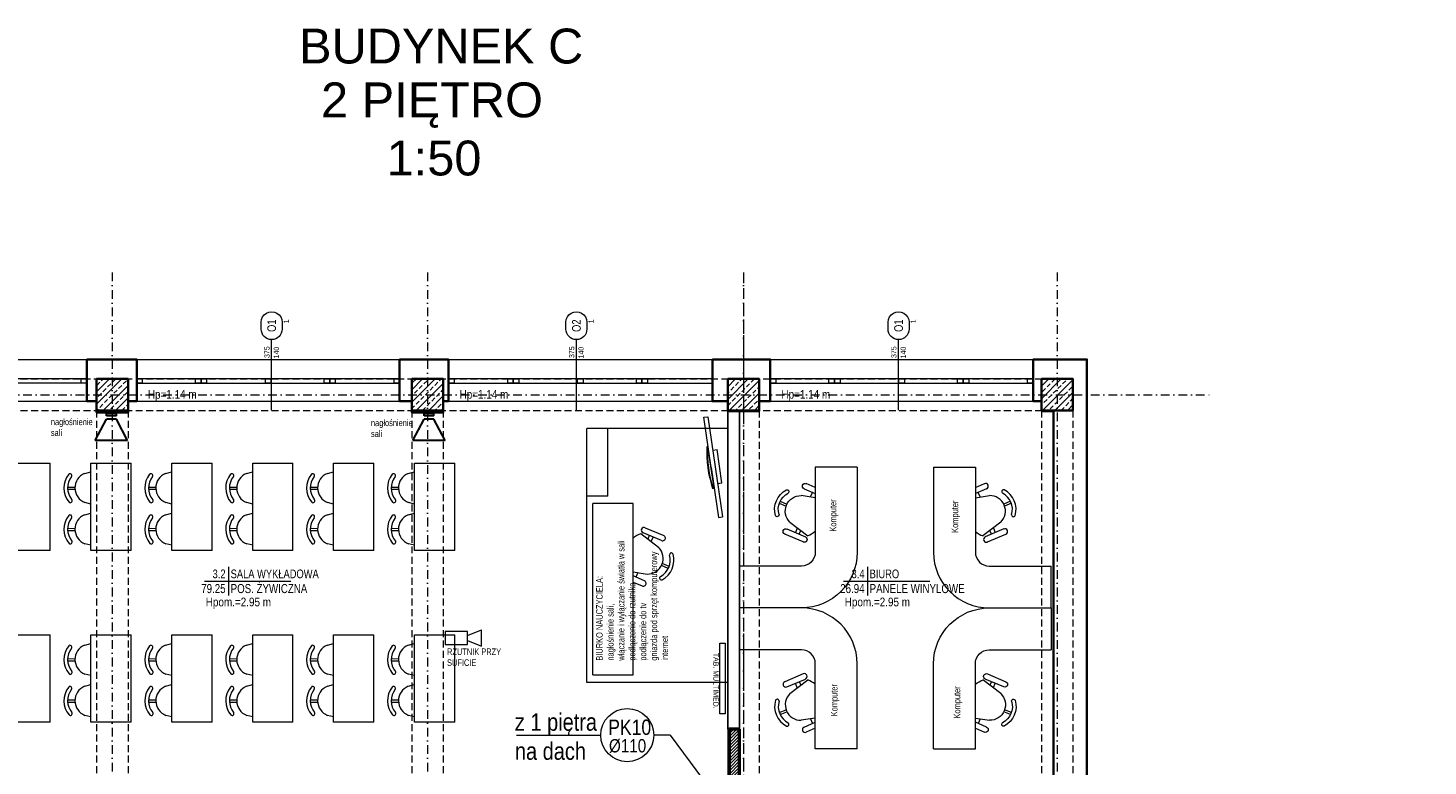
# Model space of a CAD drawing. Header units: millimetres. Extents: x -96593 to 66336, y -23969 to 7139.
# Tile 16 of 256: x -89832 to -87825, y -16272 to -15213. Entities that reach past the tile are written whole.
import ezdxf
from ezdxf.enums import TextEntityAlignment as Align

# ---------------------------------------------------------------- set-up
doc = ezdxf.new("R2010")
doc.units = ezdxf.units.MM
for name, pattern in [('DASHDOT', [1, 0.5, -0.25, 0, -0.25]), ('DASHED', [0.75, 0.5, -0.25]), ('DASHEDX2', [1.5, 1, -0.5])]:
    doc.linetypes.add(name, pattern=pattern)
for name, color, linetype, lineweight in [('!MARIUSZ', 220, 'Continuous', 35), ('BA_met', 7, 'Continuous', 18), ('BA_sym', 7, 'Continuous', 18), ('BA_txc', 1, 'Continuous', 18), ('BA_txs', 2, 'Continuous', 18), ('MM_KS_OPISY', 7, 'Continuous', 9), ('mm_WENT_graw', 200, 'Continuous', 15), ('PG_KONSTRUKCJA', 5, 'Continuous', 35), ('PG_OKNA', 7, 'Continuous', 18), ('PG_OSIE', 1, 'DASHDOT', 18), ('PG_PARAPETY_WEWN.', 2, 'Continuous', 18), ('PG_PARAPETY_ZEWN.', 1, 'Continuous', 18), ('PG_PODCIĄGI', 1, 'DASHED', 18), ('PG_PRZERYWANE_ŚREDNIE', 1, 'DASHEDX2', 18), ('PG_SZRAF', 1, 'Continuous', 18), ('PG_WIDOKOWE_CIENKIE', 1, 'Continuous', 18), ('PG_WYMIARY', 1, 'Continuous', 18), ('PG_WYPOSAŻENIE', 1, 'Continuous', 18), ('PG_ŚCIANY_DZIAŁOWE', 3, 'Continuous', 18), ('PG_ŚCIANY_SŁUPY', 4, 'Continuous', 35), ('WYPOSAŻENIE GARAŻU', 253, 'Continuous', 5)]:
    doc.layers.add(name, color=color, linetype=linetype, lineweight=lineweight)
doc.layers.add('BA_pom', color=6, linetype='Continuous', lineweight=18, plot=False)
doc.layers.add('PG_POMOCNICZNE', color=6, linetype='Continuous', lineweight=18, plot=False)
doc.styles.add('BIKTC', font='bikromsw.shx', dxfattribs={"width": 0.8})
doc.styles.add('BIKTS', font='bikromsw.shx', dxfattribs={"width": 0.85})
doc.styles.add('ROMANS', font='bikromsw.shx', dxfattribs={"width": 0.8})
doc.styles.get("Standard").update_dxf_attribs({"font": 'arial.ttf'})

# ---------------------------------------------------------------- blocks, each defined once
blk = doc.blocks.new('A$C652F0D4A')
at = {"layer": 'PG_SZRAF'}
h = blk.add_hatch(dxfattribs=at)
h.set_pattern_fill('ANSI33', color=256, scale=2)
h.set_pattern_definition([(45, (-7030.048, -4118.865), (-8.980256, 8.980256), []), (45, (-7021.067, -4118.865), (-8.980256, 8.980256), [6.35, -3.175])])
h.paths.add_polyline_path([(-45, 45), (0, 45), (0, 0), (-45, 0)])
at = {"layer": 'PG_KONSTRUKCJA'}
blk.add_lwpolyline([(-45, 45), (0, 45), (0, 0), (-45, 0), (-45, 45)], dxfattribs=at)
blk = doc.blocks.new('bikmet')
blk.add_line((0, 1.65), (0, -1.65))
at = {"style": 'ROMANS', "width": 0.8}
blk.add_attdef('NRPOM', text='', height=1, dxfattribs=at).set_placement((-0.33, 0.33), align=Align.RIGHT)
blk.add_attdef('NWAPOM', (0.25, 0.33), '', height=1, dxfattribs=at)
blk.add_attdef('PODLOGA', text='', height=1.04, dxfattribs=at).set_placement((0.25, -0.33), align=Align.TOP_LEFT)
blk = doc.blocks.new('symdrz')
blk.add_lwpolyline([(-10, -30, -1), (-10, 30), (10, 30, -1), (10, -30)], format="xyb", close=True)
at = {"style": 'BIKTS', "width": 0.8}
blk.add_attdef('SYMDRZ', text='', height=25, dxfattribs=at).set_placement((0, 0), align=Align.MIDDLE)
blk.add_attdef('SZERDRZ', text='', height=25, dxfattribs=at).set_placement((77.1, 8.8), align=Align.CENTER)
blk.add_attdef('WYSDRZ', text='', height=25, dxfattribs=at).set_placement((77.1, -9.5), align=Align.TOP_CENTER)
blk = doc.blocks.new('A$C5d8eeb17')
at = {"layer": 'PG_WYPOSAŻENIE', "color": 251, "true_color": 0x636466}
for p, q in [((38.7, 0), (38.7, 125)), ((38.7, 125), (96.5, 125)), ((96.5, 0), (96.5, 125)), ((29.8, 110.3), (38.7, 112.7)), ((5.3, 90.8), (15.9, 90.9)), ((5.4, 87.7), (15.9, 87.8)), ((38.7, 66.6), (30.2, 68.7)), ((29.8, 51.2), (38.7, 53.6)), ((5.3, 31.7), (15.9, 31.8)), ((5.4, 28.6), (15.9, 28.7)), ((38.7, 7.5), (30.2, 9.6)), ((96.5, 0), (38.7, 0))]:
    blk.add_line(p, q, dxfattribs=at)
for centre, radius, start, end in [((31.8, 89.5), 31.8, 141.4442, 219.6752), ((31.8, 89.5), 26.5, 141.4442, 219.6752), ((8.8, 107.4), 2.68, 328.6779, 134.2106), ((38.2, 89.6), 22.4, 112.1553, 248.9642), ((9.2, 71.2), 2.68, 226.9089, 32.4416), ((31.8, 30.4), 31.8, 141.4442, 219.6752), ((31.8, 30.4), 26.5, 141.4442, 219.6752), ((8.8, 48.3), 2.68, 328.6779, 134.2106), ((38.2, 30.5), 22.4, 112.1553, 248.9642), ((9.2, 12.1), 2.68, 226.9089, 32.4416)]:
    blk.add_arc(centre, radius, start, end, dxfattribs=at)
blk = doc.blocks.new('A$C4664abdc')
at = {"layer": 'PG_WYPOSAŻENIE', "color": 251, "true_color": 0x636466}
for p, q in [((0, 0), (0, 245.8)), ((57.8, 245.8), (0, 245.8)), ((57.8, 0), (57.8, 245.8)), ((94.2, 183), (68.7, 202.5)), ((98.5, 192.6), (72, 203.9)), ((75.1, 211.2), (101.6, 200)), ((80.8, 200.1), (78.6, 194.9)), ((83.5, 191.2), (86.3, 197.8)), ((57.8, 147.8), (77.9, 144.7)), ((57.8, 145.8), (58.5, 147.7)), ((73.9, 135), (57.8, 141.9)), ((64.6, 146.7), (61.8, 140.2)), ((108.1, 152.8), (98.4, 156.9)), ((109.3, 155.6), (99.6, 159.8)), ((57.8, 133.2), (70.8, 127.6)), ((0, 0), (57.8, 0))]:
    blk.add_line(p, q, dxfattribs=at)
for centre, radius, start, end in [((82.7, 165.3), 39.8, 110.6531, 128.8755), ((73.5, 207.5), 4, 66.9416, 246.9416), ((78.5, 167.1), 22.4, 268.5371, 45.346), ((100, 196.3), 4, 246.9416, 66.9416), ((84.4, 164.6), 26.5, 297.8261, 16.0571), ((84.4, 164.6), 31.8, 297.8261, 16.0571), ((112.5, 172.3), 2.68, 23.2907, 188.8234), ((98.3, 138.9), 2.68, 125.0597, 290.5924), ((72.4, 131.3), 4, 246.9416, 66.9416)]:
    blk.add_arc(centre, radius, start, end, dxfattribs=at)
blk = doc.blocks.new('A$Cb13e7735')
at = {"layer": 'WYPOSAŻENIE GARAŻU', "color": 1, "lineweight": 30}
for p, q in [((0, 38.5), (46.4, 38.5)), ((0, 38.5), (16.2, 8)), ((46.4, 38.5), (30.2, 8)), ((16.2, 8), (23.2, 8)), ((16.2, 3), (23.2, 3)), ((16.2, 3), (16.2, 0)), ((23.2, 8), (30.2, 8)), ((23.2, 3), (30.2, 3)), ((30.2, 3), (30.2, 0)), ((16.2, 0), (30.2, 0))]:
    blk.add_line(p, q, dxfattribs=at)
blk = doc.blocks.new('A$C181a6ef2')
at = {"layer": 'PG_WYPOSAŻENIE', "color": 251, "true_color": 0x636466}
for p, q in [((0, 202), (0, 80)), ((0, 202), (60, 202)), ((60, 202), (60, 80)), ((60, 172.6), (73.1, 178.2)), ((76.2, 170.8), (60, 163.9)), ((60, 158), (80.1, 161.1)), ((66.8, 159.1), (64, 165.6)), ((60, 160), (60.8, 158.1)), ((110.3, 153), (100.7, 148.9)), ((111.6, 150.1), (101.9, 146)), ((96.5, 122.8), (70.9, 103.3)), ((100.7, 113.2), (74.2, 101.9)), ((77.3, 94.6), (103.8, 105.8)), ((83.1, 105.7), (80.9, 110.9)), ((85.8, 114.6), (88.6, 108)), ((80, 60), (168.6, 60)), ((168.6, 0), (168.6, 60)), ((80, 0), (168.6, 0))]:
    blk.add_line(p, q, dxfattribs=at)
for centre, radius, start, end in [((74.6, 174.5), 4, 293.0584, 113.0584), ((80.7, 138.7), 22.4, 314.654, 91.4629), ((100.5, 166.8), 2.68, 69.4076, 234.9403), ((86.6, 141.2), 26.5, 343.9429, 62.1739), ((86.6, 141.2), 31.8, 343.9429, 62.1739), ((114.7, 133.5), 2.68, 171.1766, 336.7093), ((85, 140.5), 39.8, 231.1245, 249.3469), ((75.8, 98.2), 4, 113.0584, 293.0584), ((102.3, 109.5), 4, 293.0584, 113.0584), ((80, 80), 80, 180, 270), ((80, 80), 20, 180, 270)]:
    blk.add_arc(centre, radius, start, end, dxfattribs=at)
blk = doc.blocks.new('A$C370B491A')
at = {"layer": 'PG_WIDOKOWE_CIENKIE', "lineweight": 18}
h = blk.add_hatch(dxfattribs=at)
h.set_pattern_fill('LINE', color=252, angle=45)
h.set_pattern_definition([(45, (-9130.129, -1532.1088), (-2.245064, 2.245064), [])])
h.paths.add_polyline_path([(2209.9, 2129.8), (2194.9, 2129.8), (2194.9, 2039.8), (2209.9, 2039.8)])
at = {"layer": '!MARIUSZ', "color": 252, "lineweight": 5}
for p, q in [((2158.4, 2576.9), (2164.4, 2577.7)), ((2169, 2505.1), (2158.4, 2576.9)), ((2164.4, 2577.7), (2185.6, 2434.1)), ((2163, 2534.7), (2163.8, 2534.9)), ((2164.6, 2535), (2163.8, 2534.9)), ((2173.4, 2475.1), (2164.6, 2535)), ((2171.4, 2529.9), (2177.6, 2530.8)), ((2184.6, 2482.9), (2177.6, 2530.8)), ((2169, 2505.1), (2179.6, 2433.3)), ((2172, 2474.9), (2171.2, 2474.8)), ((2172, 2474.9), (2173.4, 2475.1)), ((2178.5, 2482), (2184.6, 2482.9)), ((2179.6, 2433.3), (2185.6, 2434.1))]:
    blk.add_line(p, q, dxfattribs=at)
for centre, start, end in [((2325.1, 2526.4), 177.0588, 198.5361), ((2325.9, 2526.5), 177.0625, 198.5323)]:
    blk.add_arc(centre, 162.3, start, end, dxfattribs=at)
at = {"layer": 'BA_met', "color": 252}
for points in [[(1442.6, 2341.9), (1566.4, 2341.9)], [(2358.9, 2341.9), (2482.7, 2341.9)]]:
    blk.add_lwpolyline(points, dxfattribs=at)
at = {"layer": 'BA_sym', "color": 252}
for p, q in [((1538.9, 2587.2), (1538.9, 2688.2)), ((1975.9, 2587.2), (1975.9, 2688.2)), ((2437.9, 2587.2), (2437.9, 2688.2))]:
    blk.add_line(p, q, dxfattribs=at)
at = {"layer": 'PG_OKNA', "color": 252}
for p, q in [((1273.9, 2631.8), (895.9, 2631.8)), ((1273.9, 2625.8), (895.9, 2625.8))]:
    blk.add_line(p, q, dxfattribs=at)
for points in [[(1265.9, 2631.8), (1273.9, 2631.8), (1273.9, 2625.8), (1265.9, 2625.8)], [(1345.4, 2631.8), (1353.4, 2631.8), (1353.4, 2625.8), (1345.4, 2625.8)], [(1429.6, 2631.8), (1437.6, 2631.8), (1437.6, 2625.8), (1429.6, 2625.8)], [(1437.6, 2631.8), (1445.6, 2631.8), (1445.6, 2625.8), (1437.6, 2625.8)], [(1529.9, 2631.8), (1537.9, 2631.8), (1537.9, 2625.8), (1529.9, 2625.8)], [(1614.1, 2631.8), (1622.1, 2631.8), (1622.1, 2625.8), (1614.1, 2625.8)], [(1622.1, 2631.8), (1630.1, 2631.8), (1630.1, 2625.8), (1622.1, 2625.8)], [(1714.4, 2631.8), (1722.4, 2631.8), (1722.4, 2625.8), (1714.4, 2625.8)], [(1792.4, 2631.8), (1800.4, 2631.8), (1800.4, 2625.8), (1792.4, 2625.8)], [(1877.4, 2631.8), (1885.4, 2631.8), (1885.4, 2625.8), (1877.4, 2625.8)], [(1885.4, 2631.8), (1893.4, 2631.8), (1893.4, 2625.8), (1885.4, 2625.8)], [(1977.6, 2631.8), (1985.6, 2631.8), (1985.6, 2625.8), (1977.6, 2625.8)], [(2061.9, 2631.8), (2069.9, 2631.8), (2069.9, 2625.8), (2061.9, 2625.8)], [(2069.9, 2631.8), (2077.9, 2631.8), (2077.9, 2625.8), (2069.9, 2625.8)], [(2253.9, 2631.8), (2261.9, 2631.8), (2261.9, 2625.8), (2253.9, 2625.8)], [(2338.1, 2631.8), (2346.1, 2631.8), (2346.1, 2625.8), (2338.1, 2625.8)], [(2346.1, 2631.8), (2354.1, 2631.8), (2354.1, 2625.8), (2346.1, 2625.8)], [(2438.4, 2631.8), (2446.4, 2631.8), (2446.4, 2625.8), (2438.4, 2625.8)], [(2522.6, 2631.8), (2530.6, 2631.8), (2530.6, 2625.8), (2522.6, 2625.8)], [(2530.6, 2631.8), (2538.6, 2631.8), (2538.6, 2625.8), (2530.6, 2625.8)], [(2622.9, 2631.8), (2630.9, 2631.8), (2630.9, 2625.8), (2622.9, 2625.8)]]:
    blk.add_lwpolyline(points, close=True, dxfattribs=at)
for points in [[(1345.4, 2631.8), (1345.4, 2625.8), (1722.4, 2625.8), (1722.4, 2631.8), (1345.4, 2631.8)], [(1792.4, 2631.8), (1792.4, 2625.8), (2170.9, 2625.8), (2170.9, 2631.8), (1792.4, 2631.8)], [(2253.9, 2631.8), (2253.9, 2625.8), (2630.9, 2625.8), (2630.9, 2631.8), (2253.9, 2631.8)]]:
    blk.add_lwpolyline(points, dxfattribs=at)
at = {"layer": 'PG_OSIE', "color": 252, "ltscale": 25}
for points in [[(1310.4, 2784.4), (1310.4, 0)], [(1762.4, 2784.4), (1762.4, 0)], [(2215.4, 2784.4), (2215.4, 0)], [(2665.4, 2784.4), (2665.4, 0)], [(605.2, 2609.3), (2885.5, 2609.3)]]:
    blk.add_lwpolyline(points, dxfattribs=at)
at = {"layer": 'PG_PARAPETY_WEWN.', "color": 252}
for points in [[(895.9, 2599.8), (1273.9, 2599.8)], [(1345.4, 2599.8), (1722.4, 2599.8)], [(1792.4, 2599.8), (2170.9, 2599.8)], [(2253.9, 2599.8), (2630.9, 2599.8)]]:
    blk.add_lwpolyline(points, dxfattribs=at)
at = {"layer": 'PG_PARAPETY_ZEWN.', "color": 252}
blk.add_lwpolyline([(895.9, 2659.8), (2630.9, 2659.8)], dxfattribs=at)
at = {"layer": 'PG_PODCIĄGI', "color": 252, "ltscale": 20}
for points in [[(833.9, 2631.8), (2687.9, 2631.8)], [(1287.9, 2631.8), (1287.9, 157.8)], [(1332.9, 2631.8), (1332.9, 157.8)], [(1739.9, 2631.8), (1739.9, 157.8)], [(1784.9, 2631.8), (1784.9, 157.8)], [(2192.9, 2631.8), (2192.9, 157.8)], [(2237.9, 2631.8), (2237.9, 157.8)], [(2642.9, 2631.8), (2642.9, 157.8)], [(2687.9, 2631.8), (2687.9, 157.8)], [(833.9, 2586.8), (2687.9, 2586.8)]]:
    blk.add_lwpolyline(points, dxfattribs=at)
at = {"layer": 'PG_POMOCNICZNE', "color": 252}
for points in [[(886.9, 2599.8), (1287.9, 2599.8), (1287.9, 2583.8), (1332.9, 2583.8), (1332.9, 2599.8), (1739.9, 2599.8), (1739.9, 2583.8), (1784.9, 2583.8), (1784.9, 2599.8), (2192.9, 2599.8), (2192.9, 2146.8), (2192.9, 1988.8), (2072.9, 1988.8), (1848.9, 1988.8), (1848.9, 2018.8), (1630.9, 2018.8), (1630.9, 1990.8), (1336.9, 1990.8), (1336.9, 2019.8), (1181.9, 2019.8)], [(895.9, 2599.8), (1273.9, 2599.8)], [(1332.9, 2599.8), (1739.9, 2599.8), (1739.9, 2583.8)], [(2237.9, 2599.8), (2642.9, 2599.8), (2642.9, 2585.8), (2659.9, 2585.8), (2659.9, 2012.8), (2642.9, 2012.8), (2642.9, 1988.8), (2382.9, 1988.8), (2382.9, 2014.8), (2209.9, 2014.8), (2209.9, 2585.8), (2237.9, 2585.8), (2237.9, 2599.8)]]:
    blk.add_lwpolyline(points, dxfattribs=at)
at = {"layer": 'PG_PRZERYWANE_ŚREDNIE', "color": 252, "lineweight": 15, "ltscale": 15}
blk.add_lwpolyline([(2215.4, 2784.4), (2215.4, 0)], dxfattribs=at)
at = {"layer": 'PG_WIDOKOWE_CIENKIE', "color": 252}
for p, q in [((1990.9, 2196.8), (1990.9, 2560.8)), ((2192.9, 2560.8), (1990.9, 2560.8)), ((2020.9, 2463.8), (2020.9, 2560.8)), ((2020.9, 2463.8), (1990.9, 2463.8)), ((2192.9, 2196.8), (1990.9, 2196.8))]:
    blk.add_line(p, q, dxfattribs=at)
at = {"layer": 'PG_WIDOKOWE_CIENKIE', "color": 252, "lineweight": 50}
blk.add_lwpolyline([(2209.9, 2129.8), (2194.9, 2129.8), (2194.9, 2039.8), (2209.9, 2039.8)], close=True, dxfattribs=at)
at = {"layer": 'PG_WYPOSAŻENIE', "color": 252}
for p, q in [((1819.7, 2264.1), (1839.9, 2272.2)), ((1839.9, 2248.6), (1839.9, 2272.2)), ((1819.7, 2256.6), (1839.9, 2248.6))]:
    blk.add_line(p, q, dxfattribs=at)
for points in [[(1787.7, 2251.3), (1819.7, 2251.3), (1819.7, 2269.5), (1787.7, 2269.5)], [(2189.1, 2151.5), (2181.6, 2151.5), (2181.6, 2253.1), (2189.1, 2253.1)]]:
    blk.add_lwpolyline(points, close=True, dxfattribs=at)
at = {"layer": 'PG_ŚCIANY_DZIAŁOWE', "color": 252}
blk.add_lwpolyline([(2209.9, 2129.8), (2192.9, 2129.8), (2192.9, 2585.8), (2209.9, 2585.8)], close=True, dxfattribs=at)
at = {"layer": 'PG_ŚCIANY_SŁUPY', "color": 252}
for points in [[(1273.9, 2659.8), (1273.9, 2599.8), (1287.9, 2599.8), (1287.9, 2583.8), (1332.9, 2583.8), (1332.9, 2599.8), (1345.4, 2599.8), (1345.4, 2659.8), (1273.9, 2659.8)], [(1722.4, 2659.8), (1722.4, 2599.8), (1739.9, 2599.8), (1739.9, 2583.8), (1784.9, 2583.8), (1784.9, 2599.8), (1792.4, 2599.8), (1792.4, 2659.8), (1722.4, 2659.8)], [(2170.9, 2659.8), (2170.9, 2599.8), (2192.9, 2599.8), (2192.9, 2585.8), (2237.9, 2585.8), (2237.9, 2599.8), (2253.9, 2599.8), (2253.9, 2659.8), (2170.9, 2659.8)], [(2707.9, 1972.8), (2707.9, 2659.8), (2630.9, 2659.8), (2630.9, 2599.8), (2642.9, 2599.8), (2642.9, 2585.8), (2659.9, 2585.8), (2659.9, 2012.8), (2642.9, 2012.8), (2642.9, 1972.8), (2707.9, 1972.8)]]:
    blk.add_lwpolyline(points, dxfattribs=at)
at = {"layer": 'BA_met', "color": 252}
ref = blk.add_blockref('bikmet', (1476.9, 2341.9), dxfattribs=dict(at, xscale=12.5, yscale=12.5, zscale=12.5))
ref.add_attrib('NRPOM', ' 3.2', dxfattribs={"layer": '0', "height": 12.5, "style": 'ROMANS', "width": 0.8}).set_placement((1472.8, 2346.1), align=Align.RIGHT)
ref.add_attrib('NWAPOM', 'SALA WYKŁADOWA', (1480.1, 2346.1), dxfattribs={"layer": '0', "height": 12.5, "style": 'ROMANS', "width": 0.8})
ref.add_attrib('RAREA', '79.25', dxfattribs={"layer": '0', "height": 13.02, "style": 'ROMANS', "width": 0.8}).set_placement((1472.8, 2337.8), align=Align.TOP_RIGHT)
ref.add_attrib('PODLOGA', 'POS. ŻYWICZNA', dxfattribs={"layer": '0', "height": 13.021, "style": 'ROMANS', "width": 0.8}).set_placement((1480.1, 2337.8), align=Align.TOP_LEFT)
ref = blk.add_blockref('bikmet', (2393.3, 2341.9), dxfattribs=dict(at, xscale=12.5, yscale=12.5, zscale=12.5))
ref.add_attrib('NRPOM', ' 3.4', dxfattribs={"layer": '0', "height": 12.5, "style": 'ROMANS', "width": 0.8}).set_placement((2389.1, 2346.1), align=Align.RIGHT)
ref.add_attrib('NWAPOM', 'BIURO', (2396.4, 2346.1), dxfattribs={"layer": '0', "height": 12.5, "style": 'ROMANS', "width": 0.8})
ref.add_attrib('RAREA', '26.94', dxfattribs={"layer": '0', "height": 13.02, "style": 'ROMANS', "width": 0.8}).set_placement((2389.1, 2337.8), align=Align.TOP_RIGHT)
ref.add_attrib('PODLOGA', 'PANELE WINYLOWE', dxfattribs={"layer": '0', "height": 13.021, "style": 'ROMANS', "width": 0.8}).set_placement((2396.4, 2337.8), align=Align.TOP_LEFT)
at = {"layer": 'BA_sym', "color": 252}
ref = blk.add_blockref('symdrz', (1538.9, 2708.2), dxfattribs=dict(at, xscale=0.5000000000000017, yscale=0.5000000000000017, zscale=0.5000000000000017, rotation=90.00000472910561))
ref.add_attrib('Symdrz', 'O1', dxfattribs={"height": 12.5, "rotation": 90, "style": 'BIKTS', "width": 0.8}).set_placement((1538.9, 2708.2), align=Align.MIDDLE_CENTER)
ref.add_attrib('Szerdrz', '375', dxfattribs={"layer": 'BA_txc', "height": 7.5, "rotation": 90, "style": 'BIKTS', "width": 0.8}).set_placement((1532.1, 2670.3), align=Align.MIDDLE_CENTER)
ref.add_attrib('Wysdrz', '140', dxfattribs={"layer": 'BA_txc', "height": 7.5, "rotation": 90, "style": 'BIKTS', "width": 0.8}).set_placement((1545.6, 2669.7), align=Align.MIDDLE_CENTER)
ref.add_attrib('Sztuk', '1', (1563.6, 2711.6), dxfattribs={"layer": 'BA_pom', "height": 7.5, "rotation": 90, "style": 'BIKTS', "width": 0.8})
ref = blk.add_blockref('symdrz', (1975.9, 2708.2), dxfattribs=dict(at, xscale=0.5000000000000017, yscale=0.5000000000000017, zscale=0.5000000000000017, rotation=90.00000472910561))
ref.add_attrib('Symdrz', 'O2', dxfattribs={"height": 12.5, "rotation": 90, "style": 'BIKTS', "width": 0.8}).set_placement((1975.9, 2708.2), align=Align.MIDDLE_CENTER)
ref.add_attrib('Szerdrz', '375', dxfattribs={"layer": 'BA_txc', "height": 7.5, "rotation": 90, "style": 'BIKTS', "width": 0.8}).set_placement((1969.1, 2670.3), align=Align.MIDDLE_CENTER)
ref.add_attrib('Wysdrz', '140', dxfattribs={"layer": 'BA_txc', "height": 7.5, "rotation": 90, "style": 'BIKTS', "width": 0.8}).set_placement((1982.6, 2669.7), align=Align.MIDDLE_CENTER)
ref.add_attrib('Sztuk', '1', (2000.6, 2711.6), dxfattribs={"layer": 'BA_pom', "height": 7.5, "rotation": 90, "style": 'BIKTS', "width": 0.8})
ref = blk.add_blockref('symdrz', (2437.9, 2708.2), dxfattribs=dict(at, xscale=0.5000000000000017, yscale=0.5000000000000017, zscale=0.5000000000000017, rotation=90.00000472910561))
ref.add_attrib('Symdrz', 'O1', dxfattribs={"height": 12.5, "rotation": 90, "style": 'BIKTS', "width": 0.8}).set_placement((2437.9, 2708.2), align=Align.MIDDLE_CENTER)
ref.add_attrib('Szerdrz', '375', dxfattribs={"layer": 'BA_txc', "height": 7.5, "rotation": 90, "style": 'BIKTS', "width": 0.8}).set_placement((2431.1, 2670.3), align=Align.MIDDLE_CENTER)
ref.add_attrib('Wysdrz', '140', dxfattribs={"layer": 'BA_txc', "height": 7.5, "rotation": 90, "style": 'BIKTS', "width": 0.8}).set_placement((2444.6, 2669.7), align=Align.MIDDLE_CENTER)
ref.add_attrib('Sztuk', '1', (2462.6, 2711.6), dxfattribs={"layer": 'BA_pom', "height": 7.5, "rotation": 90, "style": 'BIKTS', "width": 0.8})
at = {"layer": 'PG_KONSTRUKCJA', "color": 252}
for p in [(1332.9, 2586.8), (1784.9, 2586.8), (2237.9, 2586.8), (2687.9, 2586.8)]:
    blk.add_blockref('A$C652F0D4A', p, dxfattribs=at)
at = {"layer": 'PG_WIDOKOWE_CIENKIE', "color": 252, "lineweight": 30, "rotation": 180}
for p in [(1332.4, 2582.1), (1787.8, 2582.1)]:
    blk.add_blockref('A$Cb13e7735', p, dxfattribs=at)
at = {"layer": 'PG_WYMIARY', "color": 252}
for name, p in [('A$C5d8eeb17', (1125, 2385.9)), ('A$C5d8eeb17', (1241, 2385.9)), ('A$C5d8eeb17', (1357, 2385.9)), ('A$C5d8eeb17', (1473, 2385.9)), ('A$C5d8eeb17', (1589, 2385.9)), ('A$C5d8eeb17', (1705, 2385.9)), ('A$C181a6ef2', (2488, 2303.5)), ('A$C4664abdc', (1999.5, 2207.4)), ('A$C5d8eeb17', (1125, 2139.9)), ('A$C5d8eeb17', (1241, 2139.9)), ('A$C5d8eeb17', (1357, 2139.9)), ('A$C5d8eeb17', (1473, 2139.9)), ('A$C5d8eeb17', (1589, 2139.9)), ('A$C5d8eeb17', (1705, 2139.9))]:
    blk.add_blockref(name, p, dxfattribs=at)
at = {"layer": 'PG_WYMIARY', "color": 252, "xscale": -1}
blk.add_blockref('A$C181a6ef2', (2378.5, 2303.5), dxfattribs=at)
at = {"layer": 'PG_WYMIARY', "color": 252, "rotation": 180}
blk.add_blockref('A$C181a6ef2', (2378.5, 2303.5), dxfattribs=at)
at = {"layer": 'PG_WYMIARY', "color": 252, "xscale": -1, "rotation": 180}
blk.add_blockref('A$C181a6ef2', (2488, 2303.5), dxfattribs=at)
at = {"layer": 'BA_txs', "color": 252, "style": 'BIKTS', "width": 0.85}
for s, p in [('Hp=1.14 m', (1361.4, 2603.5)), ('Hp=1.14 m', (1808.4, 2603.5)), ('Hp=1.14 m', (2269.9, 2603.5)), ('Hpom.=2.95 m', (1444.4, 2305.8)), ('Hpom.=2.95 m', (2360.7, 2305.8))]:
    blk.add_text(s, height=12.5, dxfattribs=at).set_placement(p)
at = {"layer": 'BA_txs', "color": 252, "char_height": 50, "attachment_point": 1}
for s, width, insert in [('BUDYNEK C ', 2501.992, (1578.2, 3134.2)), ('\\pi129.5265;2 PIĘTRO\\P\\pi223.57493;1:50', 572.15, (1480.2, 3057))]:
    blk.add_mtext_dynamic_manual_height_columns(s, width=width, gutter_width=12.5, heights=[0], dxfattribs=dict(at, insert=insert))
at = {"layer": 'BA_txs', "color": 252, "char_height": 9.375, "width": 793.753, "attachment_point": 1, "style": 'BIKTS'}
for s, insert in [('nagłośnienie\\Psali', (1222.3, 2575)), ('nagłośnienie\\Psali', (1681.3, 2573.6)), ('RZUTNIK PRZY^JSUFICIE', (1790.4, 2245.4))]:
    blk.add_mtext(s, dxfattribs=dict(at, insert=insert))
at = {"layer": 'BA_txs', "color": 252, "width": 793.753, "attachment_point": 1, "rotation": 90, "style": 'BIKTS'}
for s, insert, char_height in [('BIURKO NAUCZYCIELA:\\Pnagłośnienie sali,\\Pwłączanie i wyłączanie światła w sali\\Ppodłączenie do rzutnika\\Ppodłączenie do tv\\Pgniazda pod sprzęt komputerowy\\Pinternet', (2004.2, 2227.9), 9.375), ('Komputer', (2339.3, 2413), 9.38), ('Komputer', (2514, 2411.2), 9.38), ('Komputer', (2340.9, 2148.1), 9.38), ('Komputer', (2517.1, 2144.9), 9.38)]:
    blk.add_mtext(s, dxfattribs=dict(at, insert=insert, char_height=char_height))
at = {"layer": 'PG_WYPOSAŻENIE', "color": 252, "insert": (2179.8, 2239.2), "char_height": 7.5, "attachment_point": 1, "rotation": 270, "style": 'BIKTC'}
blk.add_mtext_dynamic_manual_height_columns('TAB. MULTIMED.', width=650.68, gutter_width=50, heights=[0], dxfattribs=at)

msp = doc.modelspace()

# ---------------------------------------------------------------- linework, layer by layer
at = {"layer": 'MM_KS_OPISY'}
for p, q in [((-89131.7, -16227.3), (-89011, -16227.3)), ((-88911.4, -16227.3), (-88934.8, -16227.3)), ((-88911.4, -16227.3), (-88839.6, -16323.7))]:
    msp.add_line(p, q, dxfattribs=at)
msp.add_circle((-88972.9, -16227.3), 38.1, dxfattribs=at)

# ---------------------------------------------------------------- block references
at = {"layer": 'mm_WENT_graw', "color": 2, "lineweight": 60}
msp.add_blockref('A$C370B491A', (-91021.7, -18348.4), dxfattribs=at)

# ---------------------------------------------------------------- texts
at = {"layer": 'MM_KS_OPISY', "attachment_point": 1}
for s, width, insert, char_height in [('{\\fArial Narrow|b0|i0|c238|p34;z 1 piętra\\Pna dach}', 200.986, (-89134, -16196), 25), ('{\\fArial Narrow|b0|i0|c238|p34;PK10}', 25.4, (-89000.2, -16205), 22), ('{\\fArial Narrow|b0|i0|c238|p34;%%C110}', 0.503, (-88999.1, -16233), 19.05)]:
    msp.add_mtext_dynamic_manual_height_columns(s, width=width, gutter_width=1, heights=[0], dxfattribs=dict(at, insert=insert, char_height=char_height))

doc.saveas('drawing.dxf')
